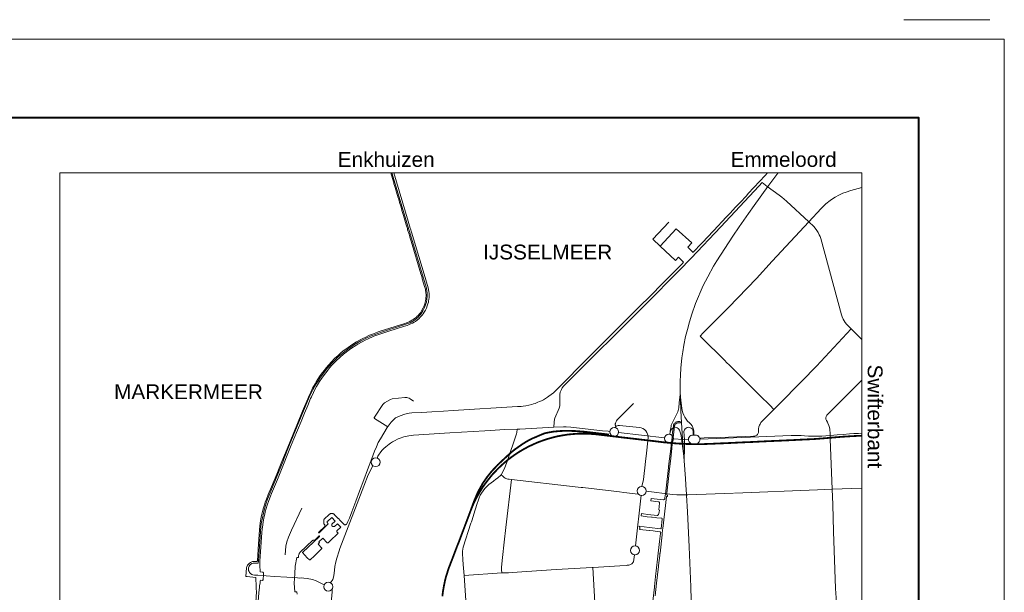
# Model space of a CAD drawing. Header units: metres. Extents: x 160756 to 160966, y 503283 to 503570.
# Tile 25 of 26: x 160910 to 160966, y 503399 to 503431. Entities that reach past the tile are written whole.
import ezdxf

# ---------------------------------------------------------------- set-up
doc = ezdxf.new("R2010")
doc.units = ezdxf.units.M
doc.header["$MEASUREMENT"] = 0
doc.linetypes.add('DGN Style 7', pattern=[13.626466, 6.13191, -2.725293, 2.04397, -2.725293])
for name, color, linetype, lineweight in [('kader', 7, 'Continuous', 0), ('tekening-onderhoek', 7, 'Continuous', 0), ('X-TA-MAATVOERING', 7, 'Continuous', 0)]:
    doc.layers.add(name, color=color, linetype=linetype, lineweight=lineweight)
doc.styles.add('ARIAL', font='arial.ttf', dxfattribs={"height": 2.5})
doc.styles.add('Style-Arial', font='arial.ttf')

# ---------------------------------------------------------------- blocks, each defined once
blk = doc.blocks.new('KA3')
at = {"linetype": 'DGN Style 7'}
blk.add_wipeout([(4200, 0), (4200, 2946), (0, 2946), (0, 0), (4200, 0), (4080, 110), (118.4, 110), (118.4, 2836), (4080, 2836), (4080, 110)], dxfattribs=at)
at = {"layer": 'kader', "color": 7, "linetype": 'Continuous', "lineweight": 0, "flags": 128}
blk.add_lwpolyline([(0, 2946), (4200, 2946), (4200, 0), (0, 0)], close=True, dxfattribs=at)
at = {"layer": 'kader', "color": 7, "linetype": 'Continuous', "lineweight": 40, "flags": 128}
blk.add_lwpolyline([(96.4, 2858), (4103.6, 2858), (4103.6, 88), (96.4, 88)], close=True, dxfattribs=at)
blk = doc.blocks.new('to-so-ru')
at = {"layer": 'tekening-onderhoek', "color": 7, "linetype": 'Continuous', "lineweight": 0}
blk.add_line((7.2, 2858), (103.6, 2858), dxfattribs=at)
blk = doc.blocks.new('TOP_zwartwit')
for p, q in [((-16.06, -7.66), (-14.52, -5.54)), ((-24.48, -14.98), (-23.13, -13.6)), ((-24.48, -29.82), (-24.37, -28.9)), ((-24.23, -30.16), (-24.37, -28.9)), ((-31.19, -32.38), (-28.95, -32.62)), ((-26.13, -33.78), (-31.28, -33.16)), ((-24.05, -33.96), (-25.14, -33.87)), ((-24.24, -33.8), (-23.94, -36.11)), ((-23.44, -33.97), (-24.05, -33.96)), ((-22.94, -33.45), (-22.66, -33.45)), ((-7.56, -33.36), (-7.54, -33.91)), ((-23.9, -35.03), (-23.94, -36.11)), ((-22.94, -34.45), (-22.66, -34.45)), ((-29.39, -45.91), (-28.75, -40.22)), ((-66.22, -47.23), (-66.75, -46.66)), ((-29.5, -46.9), (-29.6, -47.7)), ((-33.77, -55), (-34.18, -48.32)), ((-43.72, -48.91), (-43.64, -48.91))]:
    blk.add_line(p, q)
at = {"ltscale": 50}
blk.add_line((-27.93, -34.06), (-28.05, -34.05), dxfattribs=at)
at = {"flags": 128}
for points in [[(-56.86, -4), (-56.78, -4.26), (-56.52, -5.14), (-56.49, -5.23), (-56.43, -5.44), (-56.37, -5.64), (-56.13, -6.44), (-56.11, -6.53), (-56.02, -6.8), (-56, -6.89), (-55.92, -7.16), (-55.89, -7.25), (-55.86, -7.35), (-55.74, -7.73), (-55.74, -7.75), (-55.62, -8.14), (-55.6, -8.23), (-55.5, -8.55), (-55.43, -8.8), (-55.2, -9.57), (-55.11, -9.85), (-55.09, -9.95), (-54.99, -10.27), (-54.96, -10.39), (-54.86, -10.69), (-54.84, -10.79), (-54.73, -11.14), (-54.71, -11.22), (-54.59, -11.58), (-54.57, -11.68), (-53.47, -15.36), (-53.42, -15.52), (-53.34, -15.8), (-53.31, -15.92), (-53.05, -16.75), (-52.97, -17.05), (-52.94, -17.17), (-52.9, -17.49), (-52.89, -17.7), (-52.89, -17.8), (-52.9, -18.04), (-52.92, -18.18), (-52.95, -18.38), (-52.98, -18.52), (-53, -18.62), (-53.04, -18.73), (-53.14, -19), (-53.22, -19.17), (-53.4, -19.51), (-53.53, -19.71), (-53.65, -19.86), (-53.75, -19.98), (-53.92, -20.15), (-53.96, -20.2), (-54.07, -20.29), (-54.18, -20.37), (-54.35, -20.49), (-54.47, -20.56), (-54.59, -20.63), (-54.77, -20.72), (-55.05, -20.83), (-55.1, -20.85), (-55.27, -20.91), (-58.06, -21.8), (-58.28, -21.87), (-58.61, -21.99), (-59.01, -22.15), (-59.22, -22.24), (-59.74, -22.48), (-59.92, -22.57), (-60.2, -22.72), (-60.71, -23), (-61.11, -23.26), (-61.36, -23.42), (-61.64, -23.6), (-61.85, -23.76), (-62.08, -23.93), (-62.41, -24.19), (-62.56, -24.32), (-62.76, -24.5), (-63.15, -24.87), (-63.5, -25.24), (-63.84, -25.62), (-64.1, -25.92), (-64.3, -26.17), (-64.5, -26.43), (-64.76, -26.78), (-65.03, -27.18), (-65.21, -27.46), (-65.35, -27.69), (-65.63, -28.2), (-65.84, -28.62), (-66.06, -29.09), (-66.17, -29.37), (-66.76, -30.78), (-67.33, -32.17), (-68.49, -35), (-69.09, -36.44), (-69.31, -36.98), (-69.65, -37.83), (-70.25, -39.27), (-70.6, -40.12), (-70.81, -40.66), (-70.94, -41), (-71.03, -41.28), (-71.14, -41.64), (-71.25, -42.05), (-71.32, -42.33), (-71.39, -42.67), (-71.47, -43.1), (-71.55, -43.66), (-71.6, -44.15), (-71.69, -45.65), (-71.81, -47.58), (-71.82, -47.6), (-71.84, -47.63), (-71.88, -47.64), (-72.22, -47.64), (-72.37, -47.66), (-72.51, -47.71), (-72.59, -47.75), (-72.72, -47.84), (-72.79, -47.9), (-72.87, -47.99), (-72.94, -48.08), (-72.97, -48.14), (-73.02, -48.26), (-73.03, -48.32), (-73.04, -48.38), (-73.07, -48.84), (-73.1, -49.32), (-73.1, -49.35), (-72.98, -49.35), (-72.02, -49.44), (-72.01, -49.44), (-71.99, -49.68), (-71.95, -50.26), (-71.95, -50.71), (-71.92, -51.03), (-72.11, -54.06)], [(-56.73, -4), (-52.86, -16.96), (-52.79, -17.31), (-52.77, -17.49), (-52.76, -17.84), (-52.79, -18.19), (-52.85, -18.55), (-52.9, -18.72), (-53.05, -19.12), (-53.25, -19.5), (-53.48, -19.86), (-53.65, -20.07), (-53.83, -20.25), (-54.01, -20.4), (-54.19, -20.54), (-54.39, -20.67), (-54.69, -20.83), (-55.04, -20.97), (-57.91, -21.89), (-58.72, -22.18), (-59.06, -22.32), (-59.7, -22.61), (-60.21, -22.87), (-60.91, -23.28), (-61.19, -23.46), (-61.66, -23.79), (-62.02, -24.07), (-62.39, -24.37), (-62.75, -24.67), (-63.08, -24.99), (-63.4, -25.31), (-63.9, -25.87), (-64.37, -26.46), (-64.73, -26.94), (-64.98, -27.31), (-65.22, -27.7), (-65.61, -28.39), (-66, -29.2), (-68.24, -34.64), (-68.81, -36.05), (-68.94, -36.4), (-70.57, -40.39), (-70.67, -40.66), (-70.86, -41.2), (-71.11, -42.05), (-71.29, -42.94), (-71.34, -43.2), (-71.42, -43.74), (-71.47, -44.27), (-71.69, -47.62), (-71.73, -47.85), (-72.13, -47.83), (-72.22, -47.83)], [(-71.14, -49.31), (-71.12, -48.96), (-71.12, -48.92), (-71.15, -48.88), (-71.17, -48.87), (-71.2, -48.84), (-71.26, -48.84), (-71.51, -48.82), (-71.52, -48.65), (-71.54, -48.21), (-71.53, -47.87), (-71.53, -47.6), (-71.46, -46.55), (-71.32, -44.39), (-71.29, -44.04), (-71.22, -43.52), (-71.17, -43.18), (-71.06, -42.61), (-71, -42.35), (-70.93, -42.06), (-70.72, -41.33), (-70.55, -40.81), (-70.36, -40.32), (-70.23, -40.01), (-69.58, -38.43), (-69.2, -37.49), (-68.83, -36.59), (-68.46, -35.7), (-68.09, -34.79), (-67.72, -33.89), (-67.31, -32.91), (-66.92, -31.94), (-66.53, -31.01), (-66.16, -30.13), (-65.85, -29.36), (-65.76, -29.15), (-65.54, -28.66), (-65.34, -28.27), (-65.19, -28.01), (-64.84, -27.42), (-64.6, -27.08), (-64.3, -26.66), (-64, -26.27), (-63.71, -25.92), (-63.41, -25.58), (-63.16, -25.32), (-62.93, -25.08), (-62.61, -24.77), (-62.49, -24.65), (-62.21, -24.42), (-61.99, -24.25), (-61.51, -23.88), (-61.26, -23.7), (-60.79, -23.4), (-60.55, -23.25), (-60.08, -22.98), (-59.73, -22.81), (-59.39, -22.64), (-58.82, -22.39), (-58.64, -22.32), (-58.31, -22.19), (-57.95, -22.07), (-57.17, -21.82), (-56.24, -21.52), (-55.32, -21.23), (-55.02, -21.13), (-54.78, -21.05), (-54.61, -20.97), (-54.42, -20.88), (-54.24, -20.78), (-54.09, -20.68), (-53.84, -20.5), (-53.71, -20.38), (-53.51, -20.19), (-53.33, -19.99), (-53.22, -19.84), (-53.09, -19.64), (-52.96, -19.42), (-52.85, -19.19), (-52.76, -18.95), (-52.68, -18.72), (-52.63, -18.51), (-52.6, -18.37), (-52.58, -18.21), (-52.56, -18.01), (-52.55, -17.71), (-52.56, -17.51), (-52.58, -17.38), (-52.62, -17.1), (-52.66, -16.92), (-53.12, -15.39), (-53.71, -13.4), (-54.31, -11.41), (-54.5, -10.78), (-54.53, -10.66), (-54.64, -10.3), (-54.67, -10.2), (-54.9, -9.42), (-56.52, -4)], [(-14.56, -4), (-14.84, -4.3), (-16.73, -6.33), (-16.95, -6.58), (-17.66, -7.33), (-17.99, -7.68), (-18.11, -7.82), (-18.5, -8.23), (-18.74, -8.49), (-19.2, -8.98), (-20.6, -10.48), (-21.33, -11.25), (-21.79, -11.74), (-22.03, -11.99), (-22.87, -12.87), (-22.92, -12.93)], [(-14.52, -5.54), (-13.42, -4.05), (-13.38, -4)], [(-15.19, -5.09), (-15.56, -5.48), (-19.8, -10.06), (-23.13, -13.6)], [(-14.61, -5.53), (-15.19, -5.09)], [(-14.61, -5.53), (-13.28, -6.51), (-12.96, -6.75), (-12.44, -7.18), (-9.93, -9.51)], [(-9.93, -9.51), (-8.54, -8.01), (-8.23, -7.68), (-8.03, -7.5), (-7.56, -7.12), (-7.18, -6.85), (-6.98, -6.72), (-6.56, -6.5), (-6.34, -6.39), (-6.11, -6.29), (-5.75, -6.16), (-5.23, -5.99), (-4, -5.66)], [(-16.06, -7.66), (-16.71, -8.58), (-17.74, -10.08)], [(-26.62, -12.22), (-27.45, -11.46), (-25.65, -9.56)], [(-22.12, -22.33), (-21.78, -21.97), (-19.29, -19.46), (-18.94, -19.11), (-15.82, -15.85), (-14.06, -13.94), (-9.93, -9.51)], [(-9.93, -9.51), (-9.37, -10.03), (-9.11, -10.35), (-8.88, -10.72), (-8.76, -10.95), (-8.68, -11.17), (-8.6, -11.39), (-6.26, -19.96), (-6.18, -20.19), (-6.07, -20.42), (-5.85, -20.8), (-5.7, -21.01), (-5.5, -21.23), (-5.2, -21.54)], [(-23.99, -14.04), (-24.58, -13.49), (-24.91, -13.83), (-26.62, -12.22), (-24.81, -10.3), (-23.08, -11.87), (-23.53, -12.34), (-22.92, -12.93)], [(-24.31, -30.71), (-24.35, -29.46), (-24.39, -28.34), (-24.38, -27.39), (-24.35, -26.72), (-24.3, -25.95), (-24.18, -24.79), (-24.08, -24.12), (-23.95, -23.35), (-23.76, -22.39), (-23.57, -21.61), (-23.34, -20.75), (-23.06, -19.86), (-22.65, -18.69), (-21.78, -16.66), (-21.28, -15.67), (-20.62, -14.49), (-20.26, -13.9), (-18.45, -11.13), (-17.74, -10.08)], [(-23.99, -14.04), (-24.15, -14.21), (-24.97, -15.05), (-25.56, -15.64), (-25.71, -15.8), (-26.02, -16.11), (-28.05, -18.14), (-28.64, -18.73), (-30.42, -20.51), (-33.98, -24.07), (-35.67, -25.77), (-37.09, -27.21), (-38.26, -28.38), (-38.4, -28.52), (-38.6, -28.7), (-38.85, -28.9), (-39.1, -29.08), (-39.28, -29.21), (-39.6, -29.41), (-39.72, -29.48), (-39.94, -29.59), (-40.16, -29.69), (-40.34, -29.77), (-40.66, -29.89), (-40.83, -29.96), (-41.03, -30.02), (-41.35, -30.09), (-41.68, -30.16), (-41.99, -30.2), (-42.21, -30.23), (-42.37, -30.25), (-42.64, -30.26), (-49.84, -30.68), (-50.95, -30.75), (-52.24, -30.83), (-53.36, -30.9), (-54.48, -30.97)], [(-38.54, -32.56), (-38.53, -32.01), (-38.47, -31.68), (-38.43, -31.55), (-37.95, -30.42), (-37.89, -30.16), (-37.87, -29.9), (-37.89, -29.15), (-37.88, -28.9), (-37.83, -28.64), (-37.71, -28.32), (-37.61, -28.16), (-37.45, -27.95), (-28.16, -18.68), (-24.6, -15.09), (-24.48, -14.98)], [(-5.2, -21.54), (-9.06, -25.7), (-9.59, -26.25), (-10.19, -26.88), (-13.87, -30.57)], [(-5.2, -21.54), (-4, -22.73)], [(-13.87, -30.57), (-14.33, -30.1), (-14.49, -29.92), (-15.21, -29.24), (-17.41, -27.01), (-18.8, -25.64), (-19.2, -25.26), (-19.34, -25.11), (-22.01, -22.44), (-22.12, -22.33)], [(-4, -27.28), (-7.91, -31.22)], [(-57.19, -32.54), (-58.66, -31.61), (-58.69, -31.57), (-58.7, -31.53), (-58.7, -31.49), (-58.69, -31.46), (-57.75, -30.02), (-57.57, -29.85), (-56.89, -29.46), (-56.68, -29.39), (-55.27, -29.24), (-55.05, -29.24), (-54.93, -29.26), (-54.77, -29.32), (-54.67, -29.37), (-54.3, -29.66)], [(-24.48, -29.82), (-24.54, -30.41), (-24.6, -30.71), (-24.65, -30.86), (-24.77, -31.16), (-25.25, -32.05), (-25.37, -32.35), (-25.4, -32.5), (-25.45, -32.8), (-25.54, -33.34)], [(-31.54, -32.47), (-31.57, -32.44), (-31.59, -32.4), (-31.62, -32.38), (-31.65, -32.34), (-31.66, -32.29), (-31.67, -32.24), (-31.66, -32.21), (-31.65, -32.15), (-31.6, -32.01), (-31.52, -31.86), (-31.43, -31.73), (-31.31, -31.6), (-29.6, -29.89)], [(-24.1, -33.9), (-24.28, -31.41), (-24.31, -30.71)], [(-13.87, -30.57), (-15.19, -31.9), (-15.31, -32.06), (-15.41, -32.24), (-15.46, -32.33), (-15.53, -32.54), (-15.57, -32.75), (-15.58, -32.96), (-15.58, -33.06), (-15.6, -33.16), (-15.62, -33.25), (-15.66, -33.33), (-15.71, -33.4), (-15.77, -33.46), (-15.85, -33.51), (-15.92, -33.55), (-16.01, -33.57), (-16.14, -33.58), (-19.9, -33.71), (-21.67, -33.78)], [(-27.18, -51.5), (-27.02, -50.08), (-26.81, -48.21), (-26.79, -48.12), (-26.66, -46.97), (-26.64, -46.83), (-26.64, -46.81), (-26.64, -46.77), (-26.63, -46.72), (-26.4, -44.66), (-26.38, -44.54), (-26.34, -44.08), (-26.32, -43.96), (-25.91, -40.39), (-25.9, -40.36), (-25.88, -40.35), (-25.81, -40.35), (-25.8, -40.29), (-25.8, -40.19), (-25.87, -40.17), (-25.89, -40.16), (-25.9, -40.15), (-25.89, -40.09), (-25.87, -39.96), (-25.65, -38.01), (-25.64, -37.89), (-25.42, -36.03), (-25.31, -34.98), (-25.31, -34.84), (-25.26, -34.56), (-25.23, -34.32), (-25.16, -33.76), (-25.01, -32.46), (-25, -32.39), (-24.97, -32.33), (-24.94, -32.27), (-24.9, -32.21), (-24.87, -32.18), (-24.82, -32.15), (-24.76, -32.11), (-24.71, -32.09), (-24.6, -32.07), (-24.35, -32.08), (-24.36, -31.94), (-24.63, -31.93), (-24.74, -31.95), (-24.79, -31.97), (-24.89, -32.02), (-24.95, -32.07), (-25, -32.12), (-25.06, -32.21), (-25.11, -32.31), (-25.13, -32.39), (-25.14, -32.44), (-25.23, -33.17), (-25.26, -33.45), (-25.28, -33.61), (-25.29, -33.74), (-25.39, -34.57), (-25.4, -34.7), (-25.67, -36.99), (-25.68, -37.11), (-25.98, -39.76), (-26.02, -40.07), (-26.08, -40.5), (-26.1, -40.61), (-26.12, -40.65), (-26.13, -40.67), (-26.18, -40.7), (-26.23, -40.72), (-26.28, -40.72), (-27.63, -40.58), (-27.67, -40.84), (-26.82, -40.94), (-26.76, -40.97), (-26.72, -41), (-26.69, -41.04), (-26.69, -41.09), (-26.78, -41.84), (-26.77, -41.85), (-26.7, -41.88), (-26.75, -42.12), (-26.79, -42.36), (-26.81, -42.4), (-26.84, -42.43), (-26.89, -42.46), (-26.9, -42.47), (-26.94, -42.47), (-27.99, -42.36), (-28.48, -42.31), (-28.72, -42.28), (-28.72, -42.28), (-28.75, -42.54), (-28.09, -42.62), (-27.6, -42.67), (-27.53, -42.68), (-27.16, -42.71), (-27, -42.74), (-26.45, -42.8), (-26.42, -42.81), (-26.4, -42.83), (-26.39, -42.85), (-26.38, -42.9), (-26.49, -43.93), (-26.5, -43.94), (-26.51, -43.96), (-26.55, -43.97), (-26.56, -43.97), (-27.84, -43.83), (-28.99, -43.7), (-28.99, -43.77), (-28.9, -43.78), (-28.92, -43.97), (-28.93, -44.03), (-28.92, -44.05), (-27.86, -44.17), (-27.8, -44.18), (-27.39, -44.22), (-27.17, -44.25), (-26.66, -44.31), (-26.62, -44.32), (-26.57, -44.36), (-26.56, -44.4), (-26.57, -44.47), (-26.58, -44.5), (-26.68, -45.4), (-26.91, -47.4), (-27.13, -49.32), (-27.26, -50.45), (-27.27, -50.54), (-27.45, -52.09)], [(-58.66, -35.27), (-58.47, -34.78), (-58.26, -34.28), (-58, -33.86), (-57.25, -32.62), (-56.79, -32), (-56.31, -31.52), (-55.81, -31.31), (-55.27, -31.09), (-54.78, -30.99), (-54.48, -30.97)], [(-7.56, -33.35), (-7.59, -32.74), (-7.64, -32.49), (-7.68, -32.36), (-7.79, -32.11), (-7.85, -31.99), (-7.97, -31.8)], [(-45.69, -32.93), (-46.28, -32.98), (-50.22, -33.22)], [(-42.67, -32.8), (-44.06, -32.81), (-45.69, -32.93)], [(-42.67, -32.8), (-42.69, -33.17), (-42.73, -33.33), (-43.78, -36.44), (-44.14, -37.3), (-44.48, -37.91)], [(-38.55, -32.56), (-42.38, -32.8), (-42.67, -32.8)], [(-32.27, -33.04), (-32.47, -33.01), (-33.08, -32.96), (-36.64, -32.55), (-37.15, -32.53), (-37.47, -32.52), (-38.55, -32.56)], [(-54.3, -33.48), (-54.56, -33.5), (-54.84, -33.54), (-55.4, -33.66), (-55.78, -33.79), (-56.01, -33.88), (-56.45, -34.09), (-56.66, -34.21), (-56.89, -34.36), (-57.03, -34.46), (-57.41, -34.76), (-57.63, -34.98), (-57.84, -35.2), (-58.04, -35.45)], [(-54.3, -33.48), (-50.22, -33.22)], [(-27.97, -33.77), (-28.18, -35.81), (-28.26, -36.38)], [(-23.66, -40.11), (-23.74, -39.04), (-23.77, -38.34), (-24.1, -33.88)], [(-21.67, -33.78), (-22.04, -33.8), (-22.11, -33.79), (-22.19, -33.76), (-22.2, -33.75)], [(-22.16, -33.93), (-15.56, -33.64)], [(-11.92, -33.52), (-14.68, -33.62), (-15.56, -33.64)], [(-4, -33.25), (-4.36, -33.27), (-4.87, -33.29), (-5.38, -33.33), (-6.1, -33.38), (-6.75, -33.44), (-7.5, -33.51), (-8.03, -33.54), (-8.49, -33.57), (-8.86, -33.59), (-9.19, -33.59), (-9.62, -33.58), (-9.96, -33.57), (-10.44, -33.55), (-10.81, -33.52), (-11.21, -33.51), (-11.51, -33.51), (-11.92, -33.52)], [(-7.56, -33.36), (-7.56, -33.35)], [(-7.32, -39.54), (-7.54, -33.91)], [(-58.66, -35.27), (-58.96, -36.07), (-59.46, -37.37), (-59.88, -38.48), (-60.35, -39.74), (-60.79, -40.89), (-61.23, -42.06), (-61.5, -42.77), (-61.59, -43), (-61.66, -43.17), (-61.83, -43.48), (-61.89, -43.49), (-61.91, -43.51), (-61.93, -43.53), (-61.94, -43.53), (-61.96, -43.54), (-61.98, -43.55), (-62, -43.55), (-62.01, -43.55), (-62.03, -43.55), (-62.05, -43.54), (-62.07, -43.54), (-62.08, -43.53), (-62.1, -43.51), (-62.49, -43.1), (-62.52, -43.03), (-62.7, -42.84), (-62.76, -42.81), (-63.15, -42.4), (-63.18, -42.37), (-63.21, -42.35), (-63.24, -42.32), (-63.28, -42.3), (-63.31, -42.29), (-63.34, -42.28), (-63.38, -42.27), (-63.43, -42.26), (-63.47, -42.26), (-63.52, -42.26), (-63.55, -42.27), (-63.58, -42.28), (-63.61, -42.28), (-63.65, -42.3), (-63.68, -42.32), (-63.7, -42.33), (-63.73, -42.35), (-63.76, -42.38), (-64.32, -42.9), (-64.33, -42.91), (-64.34, -42.93), (-64.35, -42.94), (-64.35, -42.96), (-64.36, -42.98), (-64.38, -43.34), (-64.38, -43.35), (-64.38, -43.37), (-64.38, -43.38), (-64.37, -43.4), (-64.36, -43.42), (-64.35, -43.43), (-64.28, -43.51), (-64.26, -43.53), (-64.25, -43.55), (-64.24, -43.56), (-64.24, -43.58), (-64.24, -43.6), (-64.24, -43.62), (-64.24, -43.69), (-64.24, -43.71), (-64.25, -43.72), (-64.94, -44.37), (-64.95, -44.38), (-64.95, -44.39), (-64.95, -44.4), (-64.95, -44.41), (-64.94, -44.42), (-64.93, -44.42), (-64.92, -44.43), (-64.91, -44.42), (-64.9, -44.42), (-63.86, -43.44), (-64, -43.29), (-64, -43.13), (-63.91, -43.14), (-63.47, -42.72)], [(-58.14, -35.59), (-58.31, -35.84), (-58.37, -36.03)], [(-58.04, -35.45), (-58.14, -35.59)], [(-28.31, -36.78), (-28.26, -36.38)], [(-63.12, -48.21), (-63.01, -47.69), (-62.9, -47.28), (-62.64, -46.46), (-62.55, -46.19), (-59.88, -39.19), (-59.37, -37.93), (-58.88, -36.91), (-58.86, -36.88)], [(-28.45, -38.1), (-28.31, -36.78)], [(-47.85, -43.36), (-47.79, -43.19), (-47.77, -43.08), (-47.38, -41.85), (-47.15, -41.14), (-47.06, -40.83), (-46.94, -40.51), (-46.81, -40.21), (-46.68, -39.98), (-46.49, -39.7), (-46.31, -39.46), (-46.08, -39.22), (-45.83, -38.99), (-45.34, -38.63), (-45.05, -38.42), (-44.86, -38.28), (-44.48, -37.91)], [(-43.3, -38.44), (-43.56, -38.42), (-43.73, -38.4), (-43.83, -38.36), (-43.93, -38.33), (-44.03, -38.28), (-44.11, -38.21), (-44.28, -38.07), (-44.48, -37.91)], [(-43.93, -43.83), (-43.3, -38.44)], [(-36.15, -39.27), (-43.3, -38.44)], [(-28.67, -39.23), (-28.66, -39.18), (-28.52, -38.64), (-28.49, -38.46), (-28.45, -38.1)], [(-35.49, -39.34), (-36.14, -39.27)], [(-35.31, -39.36), (-35.49, -39.34)], [(-31.18, -39.84), (-35.31, -39.36)], [(-23.79, -40.16), (-24.41, -40.17), (-24.76, -40.16), (-25.22, -40.12), (-28.19, -39.77)], [(-7.32, -39.54), (-8.98, -39.61), (-18.29, -39.96)], [(-4, -39.42), (-7.32, -39.54)], [(-6.78, -53.16), (-6.88, -51.72), (-6.94, -50.69), (-7.16, -44.27), (-7.25, -41.25), (-7.32, -39.54)], [(-30.68, -39.9), (-31.18, -39.84)], [(-29.08, -40.09), (-30.68, -39.9)], [(-29.03, -40.1), (-29.08, -40.09)], [(-23.53, -40.15), (-23.79, -40.16)], [(-23.66, -40.21), (-23.55, -42.09), (-23.35, -46.02), (-23.19, -50.5), (-23.08, -54.85)], [(-18.4, -39.96), (-23.53, -40.15)], [(-68.69, -46.9), (-68.61, -45.93), (-68.52, -45.45), (-68.34, -44.92), (-67.98, -44.12), (-66.84, -41.67)], [(-63.47, -42.72), (-63.09, -43.12)], [(-62.45, -43.81), (-62.89, -44.22), (-62.89, -44.32), (-62.74, -44.47), (-63.69, -45.37), (-63.88, -45.55), (-63.98, -45.57), (-64.49, -45.03), (-64.92, -45.44), (-64.84, -45.53), (-65.01, -45.69)], [(-63.09, -43.12), (-63.45, -43.46), (-63.45, -43.63), (-63.35, -43.74), (-63.18, -43.74), (-62.82, -43.41)], [(-62.82, -43.41), (-62.45, -43.81)], [(-48.72, -48), (-48.77, -47.42), (-48.81, -46.74), (-48.8, -46.51), (-48.76, -46.27), (-48.71, -46.03), (-47.85, -43.36)], [(-44.12, -45.5), (-43.93, -43.83)], [(-66.75, -46.66), (-66.75, -46.63), (-66.75, -46.62), (-66.73, -46.6), (-66.13, -46.04), (-65.54, -45.49), (-64.86, -44.85), (-64.84, -44.83), (-64.84, -44.8), (-64.86, -44.78), (-64.88, -44.78), (-64.9, -44.78), (-65.39, -45.24), (-65.48, -45.26), (-65.57, -45.27), (-65.6, -45.28), (-65.62, -45.3), (-67.02, -46.62), (-67.06, -46.66), (-67.1, -46.72), (-67.13, -46.76), (-67.15, -46.81), (-67.18, -46.9), (-67.2, -46.97), (-67.21, -47.2), (-67.32, -47.2), (-67.38, -47.19), (-67.57, -48.18), (-67.62, -49.02), (-67.69, -50.07), (-67.63, -51.06), (-67.5, -51.06), (-67.41, -51.06), (-67.4, -51.08), (-67.34, -51.31)], [(-65.01, -45.69), (-64.58, -46.14), (-64.57, -46.17), (-64.57, -46.2), (-64.61, -46.24), (-65.42, -47), (-65.9, -47.45), (-65.94, -47.48), (-65.97, -47.48), (-65.99, -47.47), (-66.22, -47.23)], [(-44.32, -47.2), (-44.12, -45.5)], [(-44.39, -47.91), (-44.32, -47.2)], [(-72.22, -47.83), (-72.28, -47.84), (-72.44, -47.89), (-72.6, -48), (-72.67, -48.07), (-72.73, -48.16), (-72.78, -48.25), (-72.81, -48.38), (-72.82, -48.52), (-72.8, -48.65), (-72.75, -48.78), (-72.69, -48.89), (-72.58, -49.01), (-72.45, -49.1), (-72.32, -49.15), (-72.15, -49.18), (-71.96, -49.19), (-71.78, -49.2), (-69.9, -49.32)], [(-63.61, -50.05), (-63.37, -49.67), (-63.28, -49.4), (-63.22, -49.01), (-63.12, -48.21)], [(-48.32, -53.73), (-48.61, -49.21), (-48.72, -48)], [(-44.37, -48.94), (-44.41, -48.59), (-44.42, -48.31), (-44.39, -47.91)], [(-43.64, -48.91), (-43.21, -48.87), (-38.28, -48.57)], [(-38.28, -48.57), (-34.24, -48.33)], [(-34.24, -48.33), (-34.13, -48.32)], [(-34.13, -48.32), (-31.15, -48.13), (-30.44, -48.1), (-30.34, -48.08), (-30.13, -48.07), (-30.04, -48.04), (-29.86, -47.96), (-29.79, -47.9), (-29.6, -47.7)], [(-71.94, -54.21), (-71.9, -54.19), (-71.87, -54.15), (-71.86, -54.13), (-71.85, -54), (-71.81, -53.39), (-71.76, -52.64), (-71.67, -51.16), (-71.63, -50.82), (-71.59, -50.59), (-71.57, -50.38), (-71.52, -50.06), (-71.49, -49.86), (-71.48, -49.75), (-71.27, -49.77), (-71.24, -49.76), (-71.2, -49.74), (-71.17, -49.7), (-71.16, -49.68), (-71.16, -49.53), (-71.14, -49.31)], [(-69.9, -49.32), (-68.52, -49.41)], [(-68.52, -49.41), (-67.3, -49.49)], [(-67.3, -49.49), (-67.05, -49.51), (-66.86, -49.5), (-66.59, -49.52), (-66.24, -49.57)], [(-64.32, -50.27), (-65.22, -49.84), (-65.65, -49.69), (-66.24, -49.57)], [(-48.61, -49.21), (-44.37, -48.94)], [(-44.37, -48.94), (-44.01, -48.92), (-43.92, -48.93), (-43.72, -48.91)], [(-63.71, -54.31), (-63.43, -51.05), (-63.42, -50.86), (-63.44, -50.79), (-63.46, -50.77)]]:
    blk.add_lwpolyline(points, dxfattribs=at)
at = {"linetype": 'Continuous', "ltscale": 0.2, "const_width": 0.2, "flags": 128}
for points in [[(-32.35, -33.4), (-35.1, -33.08), (-35.47, -33.05), (-36.13, -33), (-36.94, -32.98), (-37.43, -32.98), (-37.81, -33), (-38.21, -33.03), (-38.64, -33.07), (-39.44, -33.22), (-39.67, -33.29), (-40.11, -33.47), (-40.75, -33.75), (-41.03, -33.86), (-41.58, -34.16), (-42.02, -34.43), (-42.96, -35.09), (-43.34, -35.4)], [(-43.6, -36.15), (-43.39, -35.99), (-42.94, -35.67), (-42.46, -35.35), (-41.92, -35.03), (-41.38, -34.74), (-40.78, -34.46), (-40.23, -34.22), (-39.65, -34.02), (-39.13, -33.85), (-38.69, -33.73), (-38.13, -33.59), (-37.58, -33.49), (-36.96, -33.39), (-36.52, -33.35), (-35.91, -33.3), (-35.42, -33.29), (-34.83, -33.3), (-34.27, -33.33), (-33.68, -33.38), (-33.04, -33.46), (-31.92, -33.59), (-30.77, -33.73), (-29.62, -33.86), (-28.53, -33.99), (-28.05, -34.05)], [(-27.93, -34.06), (-27.42, -34.12), (-26.27, -34.26), (-25.22, -34.36), (-24.54, -34.41), (-24.13, -34.43)], [(-24.01, -34.44), (-23.4, -34.46), (-22.96, -34.47), (-22.4, -34.47), (-21.85, -34.47), (-21.33, -34.45), (-20.74, -34.43), (-20.21, -34.4), (-19.62, -34.38), (-18.51, -34.33), (-17.52, -34.28), (-16.3, -34.23), (-15.13, -34.17), (-14.01, -34.12), (-12.87, -34.07), (-11.78, -34.02), (-10.61, -33.96), (-9.49, -33.91), (-8.38, -33.83), (-7.24, -33.73), (-6.14, -33.64), (-5, -33.57), (-4.14, -33.53), (-4, -33.52)], [(-43.54, -35.59), (-43.34, -35.4)], [(-24.13, -34.43), (-24.01, -34.44)], [(-43.54, -35.59), (-43.72, -35.74), (-44.84, -36.79), (-45.55, -37.55), (-46.05, -38.18), (-46.53, -38.87), (-46.91, -39.56), (-47.1, -39.92), (-47.46, -40.77), (-47.65, -41.28), (-47.93, -42.05), (-49.19, -45.4), (-49.42, -45.97), (-49.86, -47.14), (-50.36, -48.43), (-50.65, -49.36), (-50.76, -49.77), (-50.88, -50.36), (-50.99, -50.98), (-51.06, -51.57)], [(-47.93, -42.05), (-47.71, -41.49), (-47.59, -41.22), (-47.42, -40.86), (-47.25, -40.53), (-47.07, -40.2), (-46.87, -39.85), (-46.69, -39.56), (-46.48, -39.23), (-46.26, -38.92), (-46, -38.57), (-45.71, -38.21), (-45.45, -37.89), (-45.1, -37.52), (-44.82, -37.23), (-44.53, -36.95), (-44.15, -36.6), (-43.79, -36.3)], [(-43.79, -36.3), (-43.6, -36.15)]]:
    blk.add_lwpolyline(points, dxfattribs=at)
for centre in [(-31.78, -33.1), (-25.64, -33.84), (-58.54, -36.5), (-28.69, -39.73), (-29.44, -46.41), (-63.87, -50.48)]:
    blk.add_circle(centre, 0.5)
at = {"extrusion": (0, 0, -1)}
for centre, radius, start, end in [((21.52, -30.07), 2.71, 312.3655, 358.1928), ((24.67, -33.3), 0.851, 11.1416, 44.458), ((24.94, -33.12), 0.542, 51.0528, 155.7561), ((27.9, -34.16), 3.69, 159.9764, 174.2862), ((23.31, -33.16), 0.655, 359.5506, 37.0959), ((23.44, -33.11), 0.527, 41.9481, 171.6599), ((28.97, -33.71), 6.08, 173.6005, 177.4952), ((34.57, -34.48), 10.69, 172.9344, 182.9528)]:
    blk.add_arc(centre, radius, start, end, dxfattribs=at)
for centre, radius, start, end in [((-7.58, -31.55), 0.467, 135.1546, 213.1777), ((-31.25, -32.86), 0.491, 82.78, 148.5145), ((-29.05, -33.69), 1.08, 356.1269, 84.8879), ((-24.3, -33.2), 1.48, 14.5469, 49.7819), ((-31.15, -33.79), 8.34, 2.3125, 6.5714), ((-22.94, -33.95), 0.5, 89.3912, 270), ((-22.66, -33.95), 0.5, 270, 90)]:
    blk.add_arc(centre, radius, start, end)
blk.add_3dface([(-4, -4), (-94, -4), (-94, -110), (-4, -110)])
at = {"style": 'ARIAL'}
for s, p in [('Enkhuizen', (-62.8, -3.33)), ('Emmeloord', (-18.72, -3.33)), ('IJSSELMEER', (-46.49, -13.73)), ('MARKERMEER', (-87.9, -29.42))]:
    blk.add_text(s, height=1.667, dxfattribs=at).set_placement(p)
blk.add_text('Swifterbant', height=1.6667, rotation=270, dxfattribs=at).set_placement((-3.33, -25.53))
blk = doc.blocks.new('A3 zw')
at = {"layer": 'kader', "color": 7, "linetype": 'Continuous', "lineweight": 0, "xscale": 0.09999999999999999, "yscale": 0.09999999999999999, "zscale": 0.09999999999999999}
blk.add_blockref('KA3', (0, 0), dxfattribs=at)
at = {"layer": 'tekening-onderhoek', "color": 7, "linetype": 'Continuous', "lineweight": 0, "xscale": 0.09999999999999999, "yscale": 0.09999999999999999, "zscale": 0.09999999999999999}
blk.add_blockref('to-so-ru', (408, 11), dxfattribs=at)
at = {"layer": 'tekening-onderhoek', "color": 7}
for tag, height, style in [('titel', 5, 'Style-Arial'), ('titelregel2', 5, 'Style-Arial'), ('titelregel3', 5, 'Style-Arial'), ('titelregel4', 5, 'Style-Arial'), ('archiefnummer', 3.5, 'ARIAL'), ('van bladen', 2, 'Style-Arial'), ('schaal', 2, 'ARIAL'), ('datum', 2, 'ARIAL'), ('gewijzigd', 2, 'ARIAL'), ('gewijzigd2', 2, 'ARIAL'), ('get2', 2, 'ARIAL'), ('get3', 2, 'ARIAL'), ('get1', 2, 'ARIAL'), ('blad ', 2, 'Style-Arial')]:
    blk.add_attdef(tag, (0, 0), '', height=height, dxfattribs=dict(at, style=style))
at = {"layer": 'X-TA-MAATVOERING'}
blk.add_blockref('TOP_zwartwit', (408, 283.6), dxfattribs=at)

msp = doc.modelspace()

# ---------------------------------------------------------------- block references
at = {"layer": 'kader', "color": 7, "linetype": 'Continuous', "lineweight": 0, "xscale": 0.5, "yscale": 0.5, "zscale": 0.5, "rotation": 1.825240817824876e-11}
msp.add_blockref('A3 zw', (160755.734, 503282.88), dxfattribs=at)

doc.saveas('drawing.dxf')
